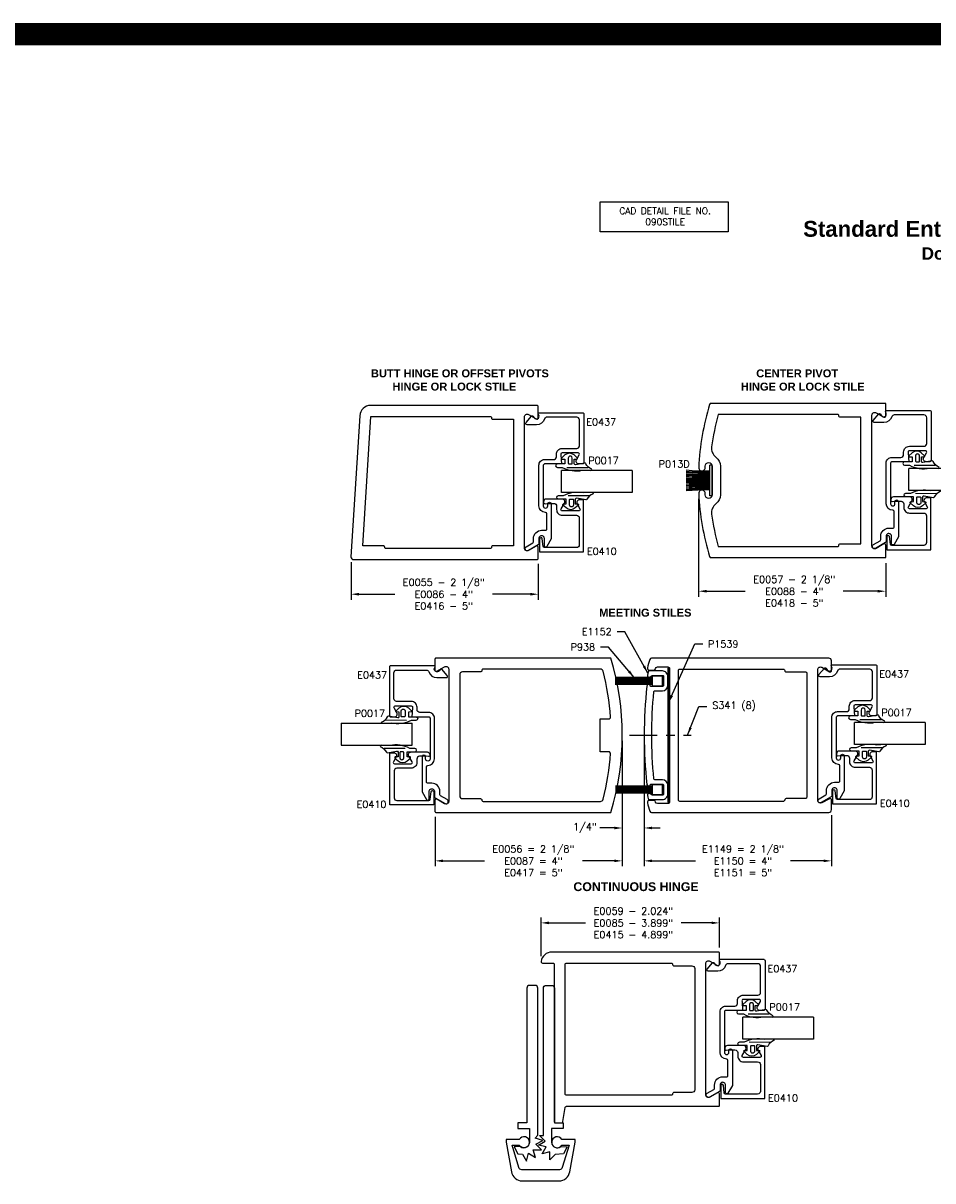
# Model space of a CAD drawing. Extents: x 0 to 123, y 0 to 90.
# Tile 38 of 59: x 92 to 102, y 32 to 45. Entities that reach past the tile are written whole.
import ezdxf

# ---------------------------------------------------------------- set-up
doc = ezdxf.new("R2010")
doc.units = 0
doc.header["$MEASUREMENT"] = 0
doc.header["$PDMODE"] = 3
doc.linetypes.add('CENTER', pattern=[2, 1.25, -0.25, 0.25, -0.25])
doc.layers.get('0').update_dxf_attribs({"linetype": 'CONTINUOUS'})
doc.layers.get('DEFPOINTS').update_dxf_attribs({"linetype": 'CONTINUOUS'})
for name, color, linetype in [('R-ANNO-DIMS', 3, 'CONTINUOUS'), ('R-ANNO-TEXT', 6, 'CONTINUOUS'), ('R-DET1', 4, 'CONTINUOUS'), ('R-DET2', 2, 'CONTINUOUS'), ('R-DET3', 5, 'CONTINUOUS'), ('R-OTLN', 1, 'CONTINUOUS'), ('R-PAT1', 5, 'CONTINUOUS'), ('TITLE', 7, 'CONTINUOUS')]:
    doc.layers.add(name, color=color, linetype=linetype)
doc.styles.get("Standard").update_dxf_attribs({"font": 'simplex'})
doc.dimstyles.new('1X', dxfattribs={"dimscale": 0, "dimtxt": 0.08, "dimasz": 0.09, "dimexe": 0.062, "dimexo": 0.062, "dimgap": 0.045, "dimtad": 0, "dimdec": 4, "dimzin": 4, "dimtxsty": 'STANDARD', "dimcen": 0, "dimazin": 3, "dimtp": 0.02, "dimtfac": 1, "dimtdec": 4, "dimtofl": 0, "dimtmove": 0, "dimatfit": 3, "dimtolj": 1, "dimtzin": 4})

# ---------------------------------------------------------------- blocks, each defined once
blk = doc.blocks.new('*D121')
at = {"layer": 'DEFPOINTS', "color": 0}
for p in [(95.262, 38.948), (97.387, 38.931), (97.387, 38.523)]:
    blk.add_point(p, dxfattribs=at)
at = {"layer": 'R-ANNO-DIMS', "color": 0}
for p, q in [((95.262, 38.886), (95.262, 38.461)), ((97.387, 38.869), (97.387, 38.461)), ((95.352, 38.523), (95.758, 38.523)), ((97.297, 38.523), (96.869, 38.523))]:
    blk.add_line(p, q, dxfattribs=at)
for points in [[(95.352, 38.538), (95.352, 38.508), (95.262, 38.523)], [(97.297, 38.538), (97.297, 38.508), (97.387, 38.523)]]:
    blk.add_solid(points, dxfattribs=at)
at = {"layer": 'R-ANNO-DIMS', "color": 0, "insert": (96.314, 38.523), "char_height": 0.08, "attachment_point": 5}
blk.add_mtext('\\A1;E0055 - 2 1/8"\\PE0086 - 4"\\PE0416 - 5"', dxfattribs=at)
blk = doc.blocks.new('*D122')
at = {"layer": 'DEFPOINTS', "color": 0}
for p in [(97.418, 34.793), (99.442, 34.452), (97.418, 34.352)]:
    blk.add_point(p, dxfattribs=at)
at = {"layer": 'R-ANNO-DIMS', "color": 0}
for p, q in [((97.418, 34.414), (97.418, 34.855)), ((99.442, 34.514), (99.442, 34.855)), ((97.508, 34.793), (97.924, 34.793)), ((99.352, 34.793), (99.009, 34.793))]:
    blk.add_line(p, q, dxfattribs=at)
for points in [[(97.508, 34.808), (97.508, 34.778), (97.418, 34.793)], [(99.352, 34.808), (99.352, 34.778), (99.442, 34.793)]]:
    blk.add_solid(points, dxfattribs=at)
at = {"layer": 'R-ANNO-DIMS', "color": 0, "insert": (98.466, 34.793), "char_height": 0.08, "attachment_point": 5}
blk.add_mtext('\\A1;E0059 - 2.024"\\PE0085 - 3.899"\\PE0415 - 4.899"', dxfattribs=at)
blk = doc.blocks.new('*D123')
at = {"layer": 'DEFPOINTS', "color": 0}
for p in [(99.206, 39.667), (101.328, 38.939), (101.328, 38.557)]:
    blk.add_point(p, dxfattribs=at)
at = {"layer": 'R-ANNO-DIMS', "color": 0}
for p, q in [((99.206, 39.605), (99.206, 38.495)), ((101.328, 38.877), (101.328, 38.495)), ((99.296, 38.557), (99.735, 38.557)), ((101.238, 38.557), (100.846, 38.557))]:
    blk.add_line(p, q, dxfattribs=at)
for points in [[(99.296, 38.572), (99.296, 38.542), (99.206, 38.557)], [(101.238, 38.572), (101.238, 38.542), (101.328, 38.557)]]:
    blk.add_solid(points, dxfattribs=at)
at = {"layer": 'R-ANNO-DIMS', "color": 0, "insert": (100.291, 38.557), "char_height": 0.08, "attachment_point": 5}
blk.add_mtext('\\A1;E0057 - 2 1/8"\\PE0088 - 4"\\PE0418 - 5"', dxfattribs=at)
blk = doc.blocks.new('PILE')
for p, q in [((-14.032, 6.186), (-14.45, 6.186)), ((-14.032, 6.176), (-14.45, 6.176)), ((-14.032, 6.089), (-14.032, 6.203)), ((-14.032, 6.203), (-13.918, 6.203)), ((-13.918, 6.089), (-13.918, 6.203)), ((-14.032, 6.166), (-14.45, 6.166)), ((-14.032, 6.156), (-14.45, 6.156)), ((-14.032, 6.146), (-14.45, 6.146)), ((-14.032, 6.136), (-14.45, 6.136)), ((-14.032, 6.126), (-14.45, 6.126)), ((-14.032, 6.116), (-14.45, 6.116)), ((-14.032, 6.106), (-14.45, 6.106)), ((-14.032, 6.089), (-13.918, 6.089))]:
    blk.add_line(p, q)
blk = doc.blocks.new('*D124')
at = {"layer": 'DEFPOINTS', "color": 0}
for p in [(98.588, 36.922), (100.713, 36.078), (98.588, 35.497)]:
    blk.add_point(p, dxfattribs=at)
at = {"layer": 'R-ANNO-DIMS', "color": 0}
for p, q in [((98.588, 36.86), (98.588, 35.435)), ((100.713, 36.016), (100.713, 35.435)), ((98.678, 35.497), (99.169, 35.497)), ((100.623, 35.497), (100.249, 35.497))]:
    blk.add_line(p, q, dxfattribs=at)
for points in [[(98.678, 35.512), (98.678, 35.482), (98.588, 35.497)], [(100.623, 35.512), (100.623, 35.482), (100.713, 35.497)]]:
    blk.add_solid(points, dxfattribs=at)
at = {"layer": 'R-ANNO-DIMS', "color": 0, "insert": (99.709, 35.497), "char_height": 0.08, "attachment_point": 5}
blk.add_mtext('\\A1;E1149 = 2 1/8"\\PE1150 = 4"\\PE1151 = 5"', dxfattribs=at)
blk = doc.blocks.new('*D125')
at = {"layer": 'DEFPOINTS', "color": 0}
for p in [(98.34, 36.922), (96.215, 36.057), (98.34, 35.497)]:
    blk.add_point(p, dxfattribs=at)
at = {"layer": 'R-ANNO-DIMS', "color": 0}
for p, q in [((98.34, 36.86), (98.34, 35.435)), ((96.215, 35.995), (96.215, 35.435)), ((96.305, 35.497), (96.776, 35.497)), ((98.25, 35.497), (97.887, 35.497))]:
    blk.add_line(p, q, dxfattribs=at)
for points in [[(96.305, 35.512), (96.305, 35.482), (96.215, 35.497)], [(98.25, 35.512), (98.25, 35.482), (98.34, 35.497)]]:
    blk.add_solid(points, dxfattribs=at)
at = {"layer": 'R-ANNO-DIMS', "color": 0, "insert": (97.331, 35.497), "char_height": 0.08, "attachment_point": 5}
blk.add_mtext('\\A1;E0056 = 2 1/8"\\PE0087 = 4"\\PE0417 = 5"', dxfattribs=at)
blk = doc.blocks.new('*D126')
at = {"layer": 'DEFPOINTS', "color": 0}
for p in [(98.34, 36.922), (98.588, 36.922), (98.34, 35.87)]:
    blk.add_point(p, dxfattribs=at)
at = {"layer": 'R-ANNO-DIMS', "color": 0}
for p, q in [((98.34, 36.86), (98.34, 35.808)), ((98.588, 36.86), (98.588, 35.808)), ((98.25, 35.87), (98.086, 35.87)), ((98.678, 35.87), (98.768, 35.87))]:
    blk.add_line(p, q, dxfattribs=at)
for points in [[(98.25, 35.885), (98.25, 35.855), (98.34, 35.87)], [(98.678, 35.885), (98.678, 35.855), (98.588, 35.87)]]:
    blk.add_solid(points, dxfattribs=at)
at = {"layer": 'R-ANNO-DIMS', "color": 0, "insert": (97.915, 35.87), "char_height": 0.08, "attachment_point": 5}
blk.add_mtext('\\A1;1/4"', dxfattribs=at)
blk = doc.blocks.new('HINGE')
at = {"layer": 'R-DET3'}
for points in [[(-0.55, -0.213), (-0.527, -0.125), (-0.449, -0.172), (-0.473, -0.084), (-0.382, -0.087), (-0.445, -0.021), (-0.364, 0.021), (-0.452, 0.047), (-0.422, 0.081), (-0.422, 1.75, 0.414214), (-0.453, 1.781), (-0.516, 1.781, 0.414214), (-0.547, 1.75), (-0.547, 0.219), (-0.647, 0.219), (-0.647, 0.156), (-0.516, 0.156), (-0.516, 0, -0.642637), (-0.619, -0.047), (-0.691, -0.052), (-0.649, -0.13), (-0.595, -0.134)], [(-0.327, -0.053), (-0.415, -0.032), (-0.337, 0.014), (-0.404, 0.077), (-0.359, 0.078), (-0.359, 1.75, -0.414214), (-0.328, 1.781), (-0.265, 1.781, -0.414214), (-0.234, 1.75), (-0.234, 0.219), (-0.134, 0.219), (-0.134, 0.156), (-0.265, 0.156), (-0.265, 0, 0.642637), (-0.162, -0.047), (-0.09, -0.052), (-0.132, -0.13), (-0.225, -0.137), (-0.286, -0.198), (-0.285, -0.107), (-0.372, -0.132)], [(-0.182, -0.438, 0.36397), (-0.059, -0.334), (0, 0), (0, 0.031), (-0.148, 0.031, 3.766779), (-0.148, -0.031), (-0.067, -0.031), (-0.145, -0.287, -0.36397), (-0.176, -0.312), (-0.605, -0.312, -0.36397), (-0.636, -0.287), (-0.714, -0.031), (-0.633, -0.031, 3.766779), (-0.633, 0.031), (-0.781, 0.031), (-0.781, 0), (-0.722, -0.334, 0.36397), (-0.599, -0.438)]]:
    blk.add_lwpolyline(points, format="xyb", close=True, dxfattribs=at)
blk = doc.blocks.new('S')
at = {"layer": 'R-DET2'}
for p, q in [((4.542, 7.201), (4.542, 8.004)), ((4.542, 8.004), (4.792, 8.004)), ((4.792, 7.201), (4.792, 8.004)), ((4.792, 7.201), (4.542, 7.201))]:
    blk.add_line(p, q, dxfattribs=at)
blk = doc.blocks.new('GLASS')
at = {"layer": 'R-DET2'}
blk.add_blockref('S', (-4.542, -7.201), dxfattribs=at)
blk = doc.blocks.new('QUARTER_INCH_GLASS')
at = {"layer": 'R-DET2'}
blk.add_blockref('GLASS', (0, 0), dxfattribs=at)
blk = doc.blocks.new('1-4_P0017')
at = {"layer": 'R-DET2'}
for points in [[(-0.127, 0.093), (-0.131, 0.191, -0.280474), (-0.115, 0.201, 0.169063), (-0.053, 0.132, -0.378809), (-0.045, 0.121), (-0.064, 0.016, 0.346242), (-0.054, 0), (0, 0), (0.001, 0.03, -0.608656), (0.014, 0.036), (0.047, -0.001, -0.378617), (0.047, -0.104), (0.014, -0.141, -0.608656), (0.001, -0.135), (0, -0.105), (-0.055, -0.105), (-0.055, -0.19, -1), (-0.095, -0.19), (-0.095, -0.135, -0.175364)], [(0.032, -0.051, -0.341999), (0.012, -0.066), (-0.047, -0.066, -0.414214), (-0.055, -0.058), (-0.055, -0.029, -0.414214), (-0.047, -0.021), (0.012, -0.021, -0.341999), (0.032, -0.036, -0.127017)]]:
    blk.add_lwpolyline(points, format="xyb", close=True, dxfattribs=at)
blk.add_lwpolyline([(-0.095, -0.082), (-0.094, 0.158)], dxfattribs=at)
blk = doc.blocks.new('P013D')
at = {"layer": 'R-DET2'}
for p, q in [((99.794, 80.417), (99.794, 80.767)), ((99.819, 80.767), (99.794, 80.767)), ((99.819, 80.417), (99.819, 80.767)), ((99.794, 80.592), (99.523, 80.592)), ((99.819, 80.417), (99.794, 80.417))]:
    blk.add_line(p, q, dxfattribs=at)
for centre, radius, start, end in [((99.737, 82.669), 1.969, 263.7672, 271.6641), ((99.737, 82.655), 1.969, 263.7672, 271.6641), ((99.724, 83.337), 2.661, 265.6666, 271.5038), ((99.724, 83.321), 2.661, 265.6666, 271.5038), ((99.713, 84.3), 3.652, 267.018, 271.2698), ((99.713, 84.285), 3.652, 267.018, 271.2698), ((99.668, 85.506), 4.887, 268.3019, 271.4785), ((99.656, 89.35), 8.744, 269.1302, 270.9054), ((99.656, 71.835), 8.744, 89.0946, 90.8698), ((99.668, 75.679), 4.887, 88.5215, 91.6981), ((99.713, 76.9), 3.652, 88.7302, 92.982), ((99.713, 76.885), 3.652, 88.7302, 92.982), ((99.724, 77.863), 2.661, 88.4962, 94.3334), ((99.724, 77.848), 2.661, 88.4962, 94.3334), ((99.737, 78.529), 1.969, 88.3359, 96.2328), ((99.737, 78.516), 1.969, 88.3359, 96.2328)]:
    blk.add_arc(centre, radius, start, end, dxfattribs=at)

msp = doc.modelspace()

# ---------------------------------------------------------------- linework, layer by layer
at = {"layer": 'R-ANNO-TEXT'}
msp.add_lwpolyline([(98.0884556, 42.9763397), (99.5399355, 42.9763397), (99.5399355, 42.6342768), (98.0884556, 42.6342768)], close=True, dxfattribs=at)
at = {"layer": 'R-DET1'}
for points in [[(101.3331447, 39.5504324), (101.3331447, 40.0114362, -0.4142135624), (101.3981447, 40.0764362), (101.5001577, 40.0764362, 0.4142135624), (101.5311577, 40.1074362), (101.5311577, 40.1364362, -0.4142135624), (101.5961577, 40.2014362), (101.7621437, 40.2014362, 0.4142135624), (101.7931437, 40.2324362), (101.7931437, 40.5264312, 0.4142135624), (101.7621437, 40.5574312), (101.4251033, 40.5574312, 0.3256627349), (101.3955949, 40.5359315, -0.3256627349), (101.3070697, 40.4714322), (101.19869, 40.4714322, -0.6370702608), (101.1871994, 40.496074), (101.2481524, 40.5687151, -0.4779725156), (101.2637129, 40.5684182), (101.2792939, 40.5483415, 0.8690679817), (101.33257, 40.5788526), (101.3266268, 40.5937229, -0.5305087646), (101.3359126, 40.6074342), (101.8281467, 40.6074342, -0.4142135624), (101.8431467, 40.5924342), (101.8431467, 40.0414322, -0.4142135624), (101.8281467, 40.0264322), (101.7856493, 40.0264322, -0.5773590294), (101.7588029, 40.0729329), (101.7911359, 40.1289319, 0.5773590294), (101.7781457, 40.1514322), (101.5961586, 40.1514322, 0.5773411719), (101.5831681, 40.1289326), (101.588651, 40.0264322), (101.3981437, 40.0264322, 0.4142135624), (101.3831437, 40.0114322), (101.3831437, 39.5504348, 1), (101.4331467, 39.5504348), (101.4331467, 39.5724379, -1), (101.4731437, 39.5724379), (101.4731437, 39.1754348), (101.4231351, 39.0888155, -0.7673308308), (101.3951447, 39.0963154), (101.3951447, 39.1799655, 1.0057039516), (101.3331467, 39.1803171), (101.3331446, 39.1213168, -0.2679461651), (101.3256443, 39.1083268), (101.2136418, 39.0436657, -0.9999753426), (101.1886432, 39.0869644), (101.263645, 39.1302693, 0.2679423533), (101.2711447, 39.1432595), (101.2711447, 39.1803199, -0.4142135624), (101.3641447, 39.2733199), (101.4081447, 39.2733199, 0.4142135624), (101.4231447, 39.2883193), (101.4231447, 39.4604333, 0.4142119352), (101.4081448, 39.4754333, -0.4142119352), (101.3331437, 39.5504348)], [(97.3934701, 39.5253478), (97.3934701, 39.9863516, -0.4142135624), (97.4584701, 40.0513516), (97.5604831, 40.0513516, 0.4142135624), (97.5914831, 40.0823516), (97.5914831, 40.1113516, -0.4142135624), (97.6564831, 40.1763516), (97.8224691, 40.1763516, 0.4142135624), (97.8534691, 40.2073516), (97.8534691, 40.5013466, 0.4142135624), (97.8224691, 40.5323466), (97.4854288, 40.5323466, 0.3256627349), (97.4559204, 40.5108469, -0.3256627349), (97.3673952, 40.4463476), (97.2590155, 40.4463476, -0.6370702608), (97.2475248, 40.4709894), (97.3084779, 40.5436305, -0.4779725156), (97.3240384, 40.5433336), (97.3396193, 40.5232569, 0.8690679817), (97.3928955, 40.553768), (97.3869522, 40.5686383, -0.5305087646), (97.396238, 40.5823496), (97.8884721, 40.5823496, -0.4142135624), (97.9034721, 40.5673496), (97.9034721, 40.0163476, -0.4142135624), (97.8884721, 40.0013476), (97.8459748, 40.0013476, -0.5773590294), (97.8191284, 40.0478483), (97.8514613, 40.1038473, 0.5773590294), (97.8384712, 40.1263476), (97.6564841, 40.1263476, 0.5773411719), (97.6434935, 40.103848), (97.6489765, 40.0013476), (97.4584691, 40.0013476, 0.4142135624), (97.4434691, 39.9863476), (97.4434691, 39.5253502, 1), (97.4934721, 39.5253502), (97.4934721, 39.5473533, -1), (97.5334691, 39.5473533), (97.5334691, 39.1503502), (97.4834606, 39.0637309, -0.7673308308), (97.4554701, 39.0712308), (97.4554701, 39.1548809, 1.0057039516), (97.3934721, 39.1552325), (97.3934701, 39.0962322, -0.2679461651), (97.3859697, 39.0832422), (97.2739673, 39.0185811, -0.9999753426), (97.2489686, 39.0618798), (97.3239705, 39.1051847, 0.2679423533), (97.3314701, 39.1181749), (97.3314701, 39.1552353, -0.4142135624), (97.4244701, 39.2482353), (97.4684701, 39.2482353, 0.4142135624), (97.4834701, 39.2632347), (97.4834701, 39.4353487, 0.4142119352), (97.4684702, 39.4503487, -0.4142119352), (97.3934691, 39.5253502)], [(97.445876, 39.5651736, 0.4559911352), (97.4629764, 39.5503216), (97.4858759, 39.5535576), (97.5629147, 39.5535596, -0.4142135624), (97.5939147, 39.5225596), (97.5939145, 39.4837476, 0.4157347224), (97.6590628, 39.4185586), (97.8198761, 39.4185576, -0.4142135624), (97.8508761, 39.3875576), (97.8508761, 39.0835606, -0.4142135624), (97.8198761, 39.0525606), (97.4561694, 39.0525576, -0.3788668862), (97.4412812, 39.0657296), (97.4307638, 39.1513866, 0.9407073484), (97.4008758, 39.1495586), (97.4008759, 39.0025596), (97.9008759, 39.0025596), (97.9008759, 39.593559), (97.8535694, 39.5935606, 0.5773503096), (97.8267226, 39.5470606), (97.8590543, 39.4910586, -0.5773499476), (97.846064, 39.4685586), (97.6589144, 39.4685586, -0.5773500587), (97.645924, 39.4910586), (97.6840292, 39.5570586, 0.5773539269), (97.6571825, 39.6035591), (97.4768761, 39.603559, 0.4142112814), (97.445876, 39.572559), (97.445876, 39.5651736)], [(101.3855506, 39.5902582, 0.4559911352), (101.402651, 39.5754062), (101.4255505, 39.5786422), (101.5025893, 39.5786442, -0.4142135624), (101.5335893, 39.5476442), (101.5335891, 39.5088322, 0.4157347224), (101.5987374, 39.4436432), (101.7595506, 39.4436422, -0.4142135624), (101.7905506, 39.4126422), (101.7905506, 39.1086452, -0.4142135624), (101.7595506, 39.0776452), (101.395844, 39.0776422, -0.3788668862), (101.3809558, 39.0908142), (101.3704384, 39.1764712, 0.9407073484), (101.3405504, 39.1746432), (101.3405505, 39.0276442), (101.8405505, 39.0276442), (101.8405505, 39.6186436), (101.7932439, 39.6186452, 0.5773503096), (101.7663971, 39.5721452), (101.7987289, 39.5161432, -0.5773499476), (101.7857385, 39.4936432), (101.598589, 39.4936432, -0.5773500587), (101.5855986, 39.5161432), (101.6237038, 39.5821432, 0.5773539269), (101.5968571, 39.6286437), (101.4165507, 39.6286436, 0.4142112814), (101.3855506, 39.5976436), (101.3855506, 39.5902582)], [(96.2088573, 36.6550916), (96.2088573, 37.1160955, 0.4142135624), (96.1438573, 37.1810955), (96.0418443, 37.1810955, -0.4142135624), (96.0108443, 37.2120955), (96.0108443, 37.2410955, 0.4142135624), (95.9458443, 37.3060955), (95.7798583, 37.3060955, -0.4142135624), (95.7488583, 37.3370955), (95.7488583, 37.6310905, -0.4142135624), (95.7798583, 37.6620905), (96.1168987, 37.6620905, -0.3256627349), (96.146407, 37.6405907, 0.3256627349), (96.2349322, 37.5760915), (96.3433119, 37.5760915, 0.6370702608), (96.3548026, 37.6007333), (96.2938495, 37.6733743, 0.4779725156), (96.278289, 37.6730774), (96.2627081, 37.6530007, -0.8690679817), (96.2094319, 37.6835118), (96.2153752, 37.6983821, 0.5305087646), (96.2060894, 37.7120935), (95.7138553, 37.7120935, 0.4142135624), (95.6988553, 37.6970935), (95.6988553, 37.1460915, 0.4142135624), (95.7138553, 37.1310915), (95.7563526, 37.1310915, 0.5773590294), (95.783199, 37.1775922), (95.7508661, 37.2335911, -0.5773590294), (95.7638562, 37.2560915), (95.9458433, 37.2560915, -0.5773411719), (95.9588339, 37.2335918), (95.9533509, 37.1310915), (96.1438583, 37.1310915, -0.4142135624), (96.1588583, 37.1160915), (96.1588583, 36.6550941, -1), (96.1088553, 36.6550941), (96.1088553, 36.6770972, 1), (96.0688583, 36.6770972), (96.0688583, 36.2800941), (96.1188668, 36.1934748, 0.7673308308), (96.1468573, 36.2009746), (96.1468573, 36.2846247, -1.0057039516), (96.2088553, 36.2849764), (96.2088573, 36.2259761, 0.2679461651), (96.2163577, 36.212986), (96.3283602, 36.1483249, 0.9999753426), (96.3533588, 36.1916237), (96.2783569, 36.2349285, -0.2679423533), (96.2708573, 36.2479187), (96.2708573, 36.2849792, 0.4142135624), (96.1778573, 36.3779792), (96.1338573, 36.3779792, -0.4142135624), (96.1188573, 36.3929786), (96.1188573, 36.5650926, -0.4142119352), (96.1338572, 36.5800926, 0.4142119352), (96.2088583, 36.6550941)], [(100.7170019, 36.6653584), (100.7170019, 37.1263623, -0.4142135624), (100.7820019, 37.1913623), (100.8840149, 37.1913623, 0.4142135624), (100.9150149, 37.2223623), (100.9150149, 37.2513623, -0.4142135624), (100.9800149, 37.3163623), (101.1460009, 37.3163623, 0.4142135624), (101.1770009, 37.3473623), (101.1770009, 37.6413573, 0.4142135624), (101.1460009, 37.6723573), (100.8089605, 37.6723573, 0.3256627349), (100.7794521, 37.6508575, -0.3256627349), (100.6909269, 37.5863583), (100.5825472, 37.5863583, -0.6370702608), (100.5710566, 37.6110001), (100.6320096, 37.6836411, -0.4779725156), (100.6475701, 37.6833442), (100.6631511, 37.6632675, 0.8690679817), (100.7164272, 37.6937787), (100.7104839, 37.708649, -0.5305087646), (100.7197698, 37.7223603), (101.2120039, 37.7223603, -0.4142135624), (101.2270039, 37.7073603), (101.2270039, 37.1563583, -0.4142135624), (101.2120039, 37.1413583), (101.1695065, 37.1413583, -0.5773590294), (101.1426601, 37.187859), (101.1749931, 37.2438579, 0.5773590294), (101.1620029, 37.2663583), (100.9800158, 37.2663583, 0.5773411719), (100.9670252, 37.2438586), (100.9725082, 37.1413583), (100.7820009, 37.1413583, 0.4142135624), (100.7670009, 37.1263583), (100.7670009, 36.6653609, 1), (100.8170039, 36.6653609), (100.8170039, 36.687364, -1), (100.8570009, 36.687364), (100.8570009, 36.2903609), (100.8069923, 36.2037416, -0.7673308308), (100.7790019, 36.2112415), (100.7790019, 36.2948915, 1.0057039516), (100.7170039, 36.2952432), (100.7170018, 36.2362429, -0.2679461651), (100.7095015, 36.2232529), (100.597499, 36.1585917, -0.9999753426), (100.5725004, 36.2018905), (100.6475022, 36.2451954, 0.2679423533), (100.6550019, 36.2581856), (100.6550019, 36.295246, -0.4142135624), (100.7480019, 36.388246), (100.7920019, 36.388246, 0.4142135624), (100.8070019, 36.4032454), (100.8070019, 36.5753594, 0.4142119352), (100.792002, 36.5903594, -0.4142119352), (100.7170009, 36.6653609)], [(96.1564514, 36.6949174, -0.4559911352), (96.139351, 36.6800654), (96.1164515, 36.6833014), (96.0394127, 36.6833034, 0.4142135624), (96.0084127, 36.6523034), (96.0084129, 36.6134914, -0.4157347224), (95.9432646, 36.5483024), (95.7824513, 36.5483014, 0.4142135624), (95.7514513, 36.5173014), (95.7514513, 36.2133044, 0.4142135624), (95.7824513, 36.1823044), (96.146158, 36.1823014, 0.3788668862), (96.1610462, 36.1954734), (96.1715636, 36.2811304, -0.9407073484), (96.2014516, 36.2793024), (96.2014515, 36.1323034), (95.7014515, 36.1323034), (95.7014515, 36.7233028), (95.748758, 36.7233044, -0.5773503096), (95.7756048, 36.6768044), (95.7432731, 36.6208024, 0.5773499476), (95.7562634, 36.5983024), (95.943413, 36.5983024, 0.5773500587), (95.9564034, 36.6208024), (95.9182982, 36.6868025, -0.5773539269), (95.9451449, 36.7333029), (96.1254513, 36.7333028, -0.4142112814), (96.1564514, 36.7023028), (96.1564514, 36.6949174)], [(100.7694078, 36.7051842, 0.4559911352), (100.7865082, 36.6903322), (100.8094077, 36.6935682), (100.8864465, 36.6935702, -0.4142135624), (100.9174465, 36.6625702), (100.9174463, 36.6237582, 0.4157347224), (100.9825946, 36.5585692), (101.1434078, 36.5585682, -0.4142135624), (101.1744078, 36.5275682), (101.1744078, 36.2235712, -0.4142135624), (101.1434078, 36.1925712), (100.7797012, 36.1925682, -0.3788668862), (100.764813, 36.2057402), (100.7542956, 36.2913972, 0.9407073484), (100.7244076, 36.2895692), (100.7244077, 36.1425702), (101.2244077, 36.1425702), (101.2244077, 36.7335696), (101.1771011, 36.7335712, 0.5773503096), (101.1502543, 36.6870712), (101.1825861, 36.6310692, -0.5773499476), (101.1695957, 36.6085692), (100.9824462, 36.6085692, -0.5773500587), (100.9694558, 36.6310692), (101.007561, 36.6970693, 0.5773539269), (100.9807143, 36.7435697), (100.8004079, 36.7435696, 0.4142112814), (100.7694078, 36.7125696), (100.7694078, 36.7051842)], [(99.4487044, 33.3230968), (99.4487044, 33.7841006, -0.4142135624), (99.5137044, 33.8491006), (99.6157174, 33.8491006, 0.4142135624), (99.6467174, 33.8801006), (99.6467174, 33.9091006, -0.4142135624), (99.7117174, 33.9741006), (99.8777034, 33.9741006, 0.4142135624), (99.9087034, 34.0051006), (99.9087034, 34.2990956, 0.4142135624), (99.8777034, 34.3300956), (99.540663, 34.3300956, 0.3256627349), (99.5111546, 34.3085959, -0.3256627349), (99.4226295, 34.2440966), (99.3142498, 34.2440966, -0.6370702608), (99.3027591, 34.2687384), (99.3637122, 34.3413795, -0.4779725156), (99.3792727, 34.3410826), (99.3948536, 34.3210059, 0.8690679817), (99.4481298, 34.351517), (99.4421865, 34.3663873, -0.5305087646), (99.4514723, 34.3800986), (99.9437064, 34.3800986, -0.4142135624), (99.9587064, 34.3650986), (99.9587064, 33.8140966, -0.4142135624), (99.9437064, 33.7990966), (99.901209, 33.7990966, -0.5773590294), (99.8743627, 33.8455973), (99.9066956, 33.9015963, 0.5773590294), (99.8937055, 33.9240966), (99.7117184, 33.9240966, 0.5773411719), (99.6987278, 33.901597), (99.7042108, 33.7990966), (99.5137034, 33.7990966, 0.4142135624), (99.4987034, 33.7840966), (99.4987034, 33.3230992, 1), (99.5487064, 33.3230992), (99.5487064, 33.3451023, -1), (99.5887034, 33.3451023), (99.5887034, 32.9480992), (99.5386949, 32.8614799, -0.7673308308), (99.5107044, 32.8689798), (99.5107044, 32.9526299, 1.0057039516), (99.4487064, 32.9529815), (99.4487043, 32.8939812, -0.2679461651), (99.441204, 32.8809912), (99.3292015, 32.8163301, -0.9999753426), (99.3042029, 32.8596288), (99.3792047, 32.9029337, 0.2679423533), (99.3867044, 32.9159239), (99.3867044, 32.9529843, -0.4142135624), (99.4797044, 33.0459843), (99.5237044, 33.0459843, 0.4142135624), (99.5387044, 33.0609837), (99.5387044, 33.2330977, 0.4142119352), (99.5237045, 33.2480977, -0.4142119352), (99.4487034, 33.3230992)], [(99.5011103, 33.3629226, 0.4559911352), (99.5182107, 33.3480706), (99.5411102, 33.3513066), (99.618149, 33.3513086, -0.4142135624), (99.649149, 33.3203086), (99.6491488, 33.2814966, 0.4157347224), (99.7142971, 33.2163076), (99.8751103, 33.2163066, -0.4142135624), (99.9061103, 33.1853066), (99.9061103, 32.8813096, -0.4142135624), (99.8751103, 32.8503096), (99.5114037, 32.8503066, -0.3788668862), (99.4965155, 32.8634786), (99.4859981, 32.9491356, 0.9407073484), (99.4561101, 32.9473076), (99.4561102, 32.8003086), (99.9561102, 32.8003086), (99.9561102, 33.391308), (99.9088037, 33.3913096, 0.5773503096), (99.8819569, 33.3448096), (99.9142886, 33.2888076, -0.5773499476), (99.9012982, 33.2663076), (99.7141487, 33.2663076, -0.5773500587), (99.7011583, 33.2888076), (99.7392635, 33.3548076, 0.5773539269), (99.7124168, 33.4013081), (99.5321104, 33.401308, 0.4142112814), (99.5011103, 33.370308), (99.5011103, 33.3629226)]]:
    msp.add_lwpolyline(points, format="xyb", dxfattribs=at)
msp.add_lwpolyline([(98.8069693, 37.4873607, -0.4142135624), (98.7969693, 37.4773607), (98.659727, 37.4773607, 0.9055453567), (98.6186198, 37.4801505, 0.0545014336), (98.6186198, 36.3645699, 0.9055453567), (98.659727, 36.3673596), (98.7969693, 36.3673596, -0.4142135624), (98.8069693, 36.3573596), (98.8069693, 36.2523596, -0.4142135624), (98.7969693, 36.2423596), (98.6769685, 36.2423596), (98.6573254, 36.2580049, 0.6911328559), (98.6251745, 36.2388636, 0.0029060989), (98.6314705, 36.2045657, 0.3603436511), (98.646208, 36.1923596), (98.7944693, 36.1923596, 0.4142135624), (98.8569693, 36.2548596), (98.8569693, 36.3548602, 0.4142065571), (98.7944708, 36.4173602), (98.7075985, 36.4173622, -0.3856643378), (98.6976472, 36.4263796, -0.0492513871), (98.6976472, 37.4183407, -0.3856643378), (98.7075985, 37.4273581), (98.7944708, 37.4273602, 0.4142065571), (98.8569693, 37.4898602), (98.8569693, 37.5898607, 0.4142135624), (98.7944693, 37.6523607), (98.646208, 37.6523607, 0.3603436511), (98.6314705, 37.6401546, 0.0029060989), (98.6251745, 37.6058567, 0.6911328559), (98.6573254, 37.5867154), (98.6769685, 37.6023607), (98.7969693, 37.6023607, -0.4142135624), (98.8069693, 37.5923607)], format="xyb", close=True, dxfattribs=at)
at = {"layer": 'R-DET3'}
msp.add_lwpolyline([(98.8569693, 37.6833604), (98.8569693, 36.1613599), (98.8769693, 36.1613599), (98.8769693, 37.6833604)], close=True, dxfattribs=at)
at = {"layer": 'R-OTLN'}
for points in [[(97.2770915, 40.5617447), (97.3639735, 40.5115847, 0.5803962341), (97.386591, 40.5245057), (97.3865915, 40.6505057, 0.4142135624), (97.3715915, 40.6655057), (95.486401, 40.6655057, 0.3960481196), (95.3616444, 40.5483027), (95.2616529, 38.9484394, 0.4326163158), (95.2925926, 38.9155057), (97.3715915, 38.9155056, 0.4142135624), (97.3865915, 38.9305056), (97.3865915, 39.0565069, 0.5803883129), (97.3639735, 39.0694285), (97.2770915, 39.0192679, -0.5773507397), (97.2305915, 39.0461147), (97.2305913, 40.5348977, -0.5773491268)], [(96.8555925, 39.0565055), (96.8555925, 39.0555056, -0.4142135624), (96.8405925, 39.0405056), (95.6595883, 39.0405057, -0.4142135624), (95.6445883, 39.0555057), (95.6445883, 39.0565057, 0.4142135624), (95.6295883, 39.0715057), (95.3945883, 39.0715057), (95.4864008, 40.5405057), (96.8405925, 40.5405057, -0.4142135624), (96.8555925, 40.5255057), (96.8555925, 40.5245057, 0.4142135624), (96.8705925, 40.5095057), (97.1036545, 40.5095057), (97.1055925, 39.0715058), (96.8705925, 39.0715055, 0.4142135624)], [(96.324296, 36.145577), (96.2372962, 36.1958069, 0.5773517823), (96.2147961, 36.1828165), (96.214793, 36.0573604, 0.4142209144), (96.224793, 36.0473602), (98.209393, 36.0473602, 0.1490285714), (98.209393, 37.7973602), (96.224793, 37.7973602, 0.4142209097), (96.214793, 37.7873599), (96.2147961, 37.661816, 0.5773500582), (96.2372961, 37.6488256), (96.3242961, 37.699055, -0.5773500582), (96.3707961, 37.6722082), (96.3707961, 36.1724237, -0.5773517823)], [(98.6241777, 37.687553, 0.4934266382), (98.643492, 37.6623596), (98.6979361, 37.6623596, 0.3851764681), (98.7178359, 37.68036, -0.3851764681), (98.7377357, 37.6983604), (98.8569693, 37.6983604, -0.4142135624), (98.8769693, 37.6783604), (98.8769693, 36.1663599, -0.4142135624), (98.8569693, 36.1463599), (98.7377357, 36.1463599, -0.3851764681), (98.7178359, 36.1643604, 0.3851764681), (98.6979361, 36.1823608), (98.643492, 36.1823608, 0.4934266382), (98.6241777, 36.1571673, 0.0065458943), (98.6512042, 36.0616628, 0.3319245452), (98.6703755, 36.0473602), (100.6822194, 36.0473602, 0.4142136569), (100.7132195, 36.0783602), (100.7132195, 36.1883604, 0.5773449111), (100.6907195, 36.2013509), (100.6037194, 36.1571214, -0.5773502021), (100.5572195, 36.1839682), (100.5572195, 36.9228602), (100.5572195, 37.6667522), (100.5572193, 37.6667522, -0.5773491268), (100.6037195, 37.6935992), (100.6907195, 37.6433692, 0.5773640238), (100.7132195, 37.6563602), (100.7132195, 37.7663602, 0.4142135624), (100.6822195, 37.7973602), (98.6703755, 37.7973602, 0.3319245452), (98.6512042, 37.7830575, 0.0065458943)], [(98.1926927, 36.7348602), (98.0897927, 36.7348602), (98.0897927, 37.1098602), (98.1926927, 37.1098602, 0.4321153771), (98.2075927, 37.1259602, 0.0463477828), (98.1213745, 37.6492079, 0.3410895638), (98.0913843, 37.6723602), (96.7607927, 37.6723602, 0.429451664), (96.7457927, 37.6568602, -0.423001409), (96.7307927, 37.6413602), (96.5267927, 37.6413602, 0.4142135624), (96.4957927, 37.6103602), (96.4957927, 36.2343602, 0.4142135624), (96.5267927, 36.2033602), (96.7307927, 36.2033602, -0.429451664), (96.7457927, 36.1878602, 0.423001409), (96.7607927, 36.1723602), (98.0913581, 36.1723602, 0.3410793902), (98.121348, 36.1955114, 0.0463569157), (98.2075927, 36.7188602), (98.2075927, 36.7188602)], [(100.4322196, 36.2183604, -0.4142135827), (100.4172196, 36.2033604), (100.1972195, 36.2033604, 0.4142135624), (100.1822195, 36.1883604), (100.1822195, 36.1873602, -0.4142135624), (100.1672195, 36.1723602), (98.9919693, 36.1723602, -0.4142135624), (98.9769693, 36.1873602), (98.9769693, 37.6573602, -0.4142135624), (98.9919693, 37.6723602), (100.1672195, 37.6723602, -0.4142135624), (100.1822195, 37.6573602), (100.1822195, 37.6563602, 0.4142135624), (100.1972195, 37.6413602), (100.4172195, 37.6413602, -0.414213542), (100.4322195, 37.6263602)], [(99.4417755, 32.7217216), (99.4417755, 32.8527229, 0.5773506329), (99.4192755, 32.8657133), (99.3322756, 32.8154837, -0.5773506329), (99.2857755, 32.8423305), (99.2857755, 34.3311138, -0.5773489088), (99.3322754, 34.3579607), (99.4192756, 34.3077316, 0.5773489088), (99.4417755, 34.3207216), (99.4417755, 34.4517216, 0.4142135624), (99.4317755, 34.4617216), (97.541985, 34.4617216, 0.3746931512), (97.4181527, 34.3537671, 0.4548701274), (97.4330126, 34.3367216), (97.5517766, 34.3367216, -0.4142135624), (97.5667766, 34.3217216), (97.5667766, 32.5392216, 0.4142135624), (97.5817766, 32.5242216), (97.6517766, 32.5242216, 0.4142135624), (97.6667766, 32.5392216), (97.6917766, 32.6967216, -0.4142135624), (97.7067766, 32.7117216), (99.4317755, 32.7117216, 0.4142135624)], [(99.1297755, 32.8677217), (98.9257765, 32.8677217, 0.4142135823), (98.9107766, 32.8527217), (98.9107766, 32.8517216, -0.4142135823), (98.8957766, 32.8367216), (97.7067766, 32.8367216, -0.4142135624), (97.6917766, 32.8517216), (97.6917766, 34.3217216, -0.4142135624), (97.7067766, 34.3367216), (98.8957765, 34.3367216, -0.4142135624), (98.9107765, 34.3217216), (98.9107765, 34.3207216, 0.4142135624), (98.9257765, 34.3057216), (99.1297755, 34.3057216, -0.4142135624), (99.1607755, 34.2747216), (99.1607755, 32.8987217, -0.4142135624)]]:
    msp.add_lwpolyline(points, format="xyb", close=True, dxfattribs=at)
at = {"layer": 'R-OTLN', "linetype": 'CONTINUOUS'}
msp.add_lwpolyline([(101.3278701, 39.0801127, 0.5773545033), (101.3053699, 39.093103), (101.21837, 39.0428739, -0.5773491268), (101.1718701, 39.0697207), (101.1718701, 39.8136117), (101.1718599, 40.5562257, -0.5773491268), (101.2183601, 40.5830727), (101.3053701, 40.5341217, 0.5773545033), (101.3278698, 40.5471117), (101.3278701, 40.6886127), (99.3444331, 40.6886129, 0.3309971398), (99.3300689, 40.677934, 0.0607966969), (99.2065191, 39.9616439, 1.0250135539), (99.2808664, 39.9598089), (99.2808641, 39.9776129, -1), (99.3588641, 39.9776129), (99.3588631, 39.6496129, -1), (99.2808651, 39.6496129), (99.2808651, 39.6674169, 1.0249860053), (99.2065204, 39.665582, 0.0607993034), (99.3300691, 38.9492919, 0.3309971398), (99.3444331, 38.9386131), (101.3278701, 38.9386129)], format="xyb", close=True, dxfattribs=at)
msp.add_lwpolyline([(100.8117304, 39.0946122), (101.0468691, 39.0946122), (101.0468691, 40.5326117), (100.8118711, 40.5326127, -0.4142135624), (100.7968711, 40.5476127, 0.432335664), (100.7818701, 40.5636117), (99.4274136, 40.5636119, 0.0328173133), (99.3531421, 40.1940169, 0.2711423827), (99.401954, 40.0775448, -0.235816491), (99.4518641, 39.9776099), (99.4518637, 39.6496129, -0.2358298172), (99.4019541, 39.5496809, 0.2711394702), (99.3531424, 39.433207, 0.0328172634), (99.4274142, 39.0636119), (100.7818701, 39.0636124, 0.4142135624), (100.7968701, 39.0786124, -0.4323870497), (100.8118711, 39.0946129)], format="xyb", dxfattribs=at)
at = {"layer": 'R-PAT1', "linetype": 'CENTER', "ltscale": 0.25}
msp.add_line((98.4231823, 36.9223602), (99.1192064, 36.9223602), dxfattribs=at)
at = {"layer": 'TITLE', "const_width": 0.25}
msp.add_lwpolyline([(0.25, 44.8789502), (122.9080005, 44.8789502)], dxfattribs=at)

# ---------------------------------------------------------------- block references
at = {"layer": 'R-DET2', "rotation": 90}
for p in [(102.3926843, 39.7010482), (98.4530097, 39.6779505), (101.7765415, 36.8157929), (100.508244, 33.4742163)]:
    msp.add_blockref('QUARTER_INCH_GLASS', p, dxfattribs=at)
at = {"layer": 'R-DET2', "xscale": -1}
for name, p, rotation in [('PILE', (112.7095332, 43.6845669), 180), ('QUARTER_INCH_GLASS', (95.1522717, 36.809201), 270)]:
    msp.add_blockref(name, p, dxfattribs=dict(at, rotation=rotation))
at = {"layer": 'R-DET2'}
for name, p in [('PILE', (112.7126798, 30.1601534)), ('HINGE', (97.8033236, 32.3030577))]:
    msp.add_blockref(name, p, dxfattribs=at)
at = {"layer": 'R-DET3', "xscale": -1}
for p, rotation in [((97.7932039, 40.0563476), 270), ((101.7328784, 40.0814322), 270), ((101.1167356, 37.1963583), 270), ((95.7956059, 36.6783029), 90), ((99.8484381, 33.8540966), 270)]:
    msp.add_blockref('1-4_P0017', p, dxfattribs=dict(at, rotation=rotation))
at = {"layer": 'R-DET3'}
msp.add_blockref('P013D', (-0.4599293, -40.7782631), dxfattribs=at)
for p, rotation in [((97.8067215, 39.5485591), 270), ((101.746396, 39.5736437), 270), ((95.8091235, 37.1860915), 90.00000000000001), ((101.1302532, 36.6885697), 270), ((99.8619558, 33.3463081), 270)]:
    msp.add_blockref('1-4_P0017', p, dxfattribs=dict(at, rotation=rotation))

# ---------------------------------------------------------------- texts
at = {"layer": 'R-ANNO-TEXT'}
for s, insert, char_height, width, attachment_point in [('CAD DETAIL FILE NO.\\P090STILE', (98.8251378, 42.9107569), 0.075, 1.875, 2), ('{\\fArial|b1|i0|c0|p34;BUTT HINGE OR OFFSET PIVOTS\\P       HINGE OR LOCK STILE}', (95.4881267, 41.0745895), 0.09, 3.2578, 1), ('{\\fArial|b1|i0|c0|p34;     CENTER PIVOT\\PHINGE OR LOCK STILE}', (99.6844132, 41.0745895), 0.09, 3.2578, 1), ('{\\fArial|b1|i0|c0|p34;MEETING STILES}', (98.0770081, 38.3587425), 0.09, 3.2578, 1), ('{\\fArial|b1|i0|c0|p34;CONTINUOUS HINGE}', (97.7850151, 35.2539405), 0.1, 3.2578, 1)]:
    msp.add_mtext(s, dxfattribs=dict(at, insert=insert, char_height=char_height, width=width, attachment_point=attachment_point))
at = {"layer": 'R-ANNO-TEXT', "char_height": 0.08}
for s, insert, attachment_point in [('\\A1;E0437', (97.9312263, 40.4763611), 4), ('\\A1;P0017', (97.9536173, 40.0404803), 4), ('P013D', (99.1032213, 40.0010097), 6), ('\\A1;E0410', (97.9378838, 39.009342), 4), ('\\A1;E1152', (98.2196651, 38.0975284), 6), ('\\A1;P1539', (99.3116506, 37.9583747), 4), ('\\A1;P938', (98.031593, 37.9235742), 6), ('\\A1;E0437', (95.6711011, 37.606105), 6), ('\\A1;E0437', (101.254758, 37.6163718), 4), ('\\A1;P0017', (95.6487101, 37.1702242), 6), ('S341 (8)', (99.3605285, 37.2503453), 4), ('\\A1;P0017', (101.277149, 37.180491), 4), ('\\A1;E0410', (95.6644436, 36.1390858), 6), ('\\A1;E0410', (101.2614155, 36.1493526), 4), ('\\A1;E0437', (99.9864605, 34.2741101), 4), ('\\A1;P0017', (100.0088515, 33.8382293), 4), ('\\A1;E0410', (99.9931181, 32.807091), 4)]:
    msp.add_mtext(s, dxfattribs=dict(at, insert=insert, attachment_point=attachment_point))
at = {"layer": 'TITLE', "insert": (102.7666928, 43.0598077, 6.2106922), "char_height": 0.18, "width": 7.44, "attachment_point": 3}
msp.add_mtext('{\\fArial|b1|i0|c0|p34;2.17\\PStandard Entrances\\P\\H0.7778x;Door Stiles}', dxfattribs=at)

# ---------------------------------------------------------------- dimensions: what is measured, and where the dimension line sits
at = {"layer": 'R-ANNO-DIMS'}
for base, p1, p2, text, picture, middle in [((101.3278701, 38.5566549), (99.2064751, 39.6674169), (101.3278701, 38.9386129), 'E0057 - 2 1/8"\\PE0088 - 4"\\PE0418 - 5"', '*D123', (100.2909309, 38.5566549)), ((97.3865915, 38.5230458), (95.2616529, 38.9484394), (97.3865915, 38.9305056), 'E0055 - 2 1/8"\\PE0086 - 4"\\PE0416 - 5"', '*D121', (96.3136414, 38.5230458)), ((98.339793, 35.4972384), (96.214793, 36.0573604), (98.339793, 36.9223602), 'E0056 = 2 1/8"\\PE0087 = 4"\\PE0417 = 5"', '*D125', (97.3313412, 35.4972384)), ((98.5882195, 35.4972384), (100.7132195, 36.0783602), (98.5882195, 36.9223602), 'E1149 = 2 1/8"\\PE1150 = 4"\\PE1151 = 5"', '*D124', (99.7092179, 35.4972384)), ((97.4180126, 34.7930053), (99.4417755, 34.4517216), (97.4180126, 34.3517216), 'E0059 - 2.024"\\PE0085 - 3.899"\\PE0415 - 4.899"', '*D122', (98.4664809, 34.7930053))]:
    dim = msp.add_linear_dim(base=base, p1=p1, p2=p2, text=text, dimstyle='1X', override={"dimscale": 1, "dimpost": '"'}, dxfattribs=at)
    dim.commit()
    dim.dimension.update_dxf_attribs({"geometry": picture, "text_midpoint": middle, "dimtype": 160})
dim = msp.add_linear_dim(base=(98.339793, 35.8697714), p1=(98.5882195, 36.9223602), p2=(98.339793, 36.9223602), dimstyle='1X', override={"dimscale": 1, "dimpost": '"'}, dxfattribs=at)
dim.commit()
dim.dimension.update_dxf_attribs({"geometry": '*D126', "text_midpoint": (97.914793, 35.8697714), "dimtype": 160})

# ---------------------------------------------------------------- leaders
at = {"layer": 'R-ANNO-TEXT', "annotation_type": 0, "has_hookline": 1}
for points, hookline_direction, text_width in [([(98.6293172, 37.6263395), (98.3696651, 38.0975284), (98.2796651, 38.0975284)], 1, 0.3238095), ([(98.4741182, 37.5784332), (98.181593, 37.9235742), (98.091593, 37.9235742)], 1, 0.2857143), ([(98.864848, 37.29099), (99.1616506, 37.9583747), (99.2516506, 37.9583747)], 0, 0.3428571)]:
    msp.add_leader(points, dimstyle='1X', override={"dimscale": 1, "dimtxt": 0.09, "dimexe": 0.06, "dimexo": 0.06, "dimgap": 0.06, "dimdec": 3, "dimlunit": 2, "dimadec": 2, "dimazin": 2}, dxfattribs=dict(at, hookline_direction=hookline_direction, text_width=text_width))
at = {"layer": 'R-ANNO-TEXT'}
msp.add_leader([(99.0803549, 36.9245262), (99.2085285, 37.2503453), (99.2985285, 37.2503453)], dimstyle='1X', override={"dimscale": 1}, dxfattribs=at)

doc.saveas('drawing.dxf')
